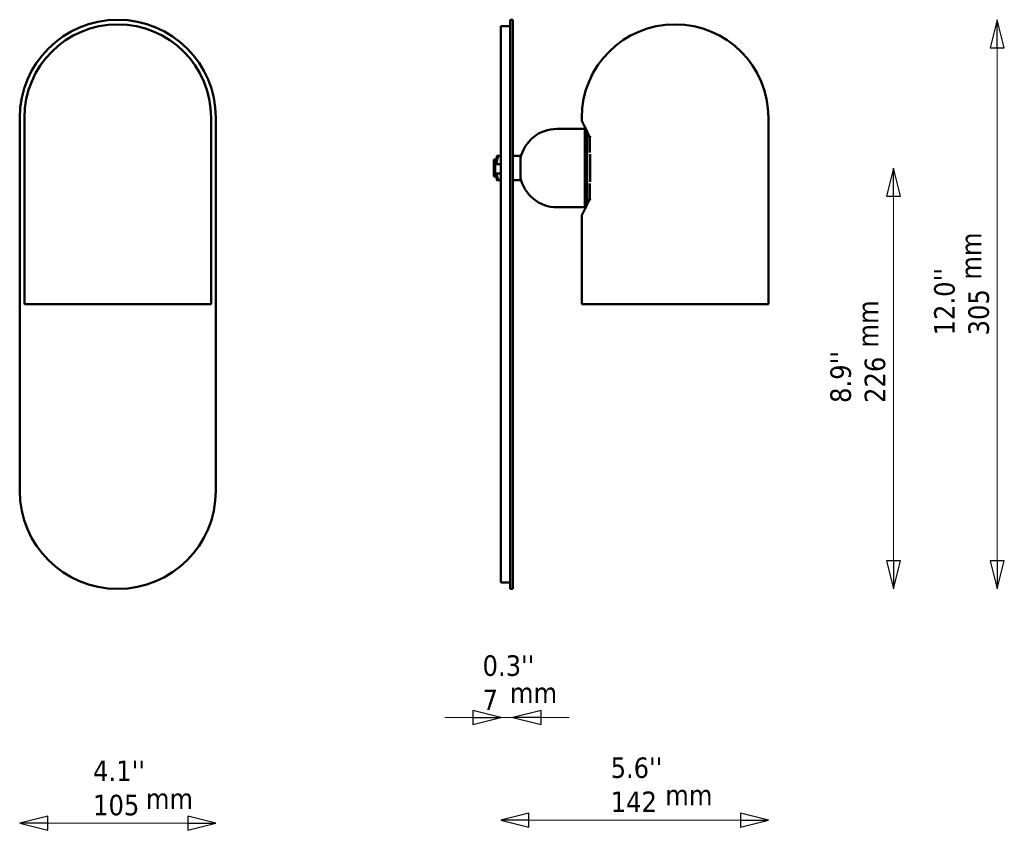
# Model space of a CAD drawing. Header units: millimetres. Extents: x 379 to 907, y 351 to 785.
import ezdxf

# ---------------------------------------------------------------- set-up
doc = ezdxf.new("R2010")
doc.units = ezdxf.units.MM
doc.header["$LTSCALE"] = 5
for name, color, linetype, lineweight in [('Symbol (ISO)', 7, 'Continuous', 25), ('Widoczne (ISO)', 7, 'Continuous', 50), ('Wymiar (ISO)', 7, 'Continuous', 25)]:
    doc.layers.add(name, color=color, linetype=linetype, lineweight=lineweight)
doc.styles.add('Tekst notatki (ISO)', font='tahoma.ttf')
doc.dimstyles.new('Domyślne (ISO)', dxfattribs={"dimscale": 5, "dimtxt": 2.2, "dimasz": 3, "dimexe": 3.175, "dimexo": 0, "dimgap": 0.762, "dimtad": 1, "dimdec": 1, "dimlfac": 0.03937, "dimzin": 0, "dimdsep": 46, "dimtxsty": 'Tekst notatki (ISO)', "dimblk": 'Filled-1', "dimcen": 0.09, "dimdle": 10, "dimclrd": 256, "dimclre": 256, "dimclrt": 256, "dimazin": 2, "dimtfac": 1, "dimtmove": 0, "dimatfit": 3, "dimfxl": 0, "dimtolj": 1, "dimlwd": 15, "dimlwe": 15, "dimarcsym": 0})

# ---------------------------------------------------------------- blocks, each defined once
blk = doc.blocks.new('Filled-1')
at = {"color": 0}
for p, q in [((0, 0), (-1, 0.25)), ((-1, 0.25), (-1, -0.25)), ((-1, 0), (0, 0)), ((-1, -0.25), (0, 0))]:
    blk.add_line(p, q, dxfattribs=at)
at = {"color": 0, "flags": 128}
blk.add_lwpolyline([(-1, -0.25), (0, 0), (-1, 0.25), (-1, -0.25)], dxfattribs=at)
at = {"color": 0}
blk.add_solid([(-1, -0.25), (0, 0), (-1, 0.25), (-1, -0.25)], dxfattribs=at)
blk = doc.blocks.new('*D5')
at = {"layer": 'Defpoints', "color": 0, "transparency": 16777216}
for p in [(379.47, 532.54), (484.47, 532.54), (484.47, 354.48)]:
    blk.add_point(p, dxfattribs=at)
at = {"layer": 'Wymiar (ISO)', "lineweight": 15, "transparency": 16777216}
blk.add_line((394.47, 354.48), (469.47, 354.48), dxfattribs=at)
at = {"layer": 'Wymiar (ISO)', "lineweight": 15, "transparency": 16777216, "xscale": 15, "yscale": 15, "zscale": 15, "rotation": 180}
blk.add_blockref('Filled-1', (379.47, 354.48), dxfattribs=at)
at = {"layer": 'Wymiar (ISO)', "lineweight": 15, "transparency": 16777216, "xscale": 15, "yscale": 15, "zscale": 15}
blk.add_blockref('Filled-1', (484.47, 354.48), dxfattribs=at)
at = {"layer": 'Wymiar (ISO)', "lineweight": 18, "transparency": 16777216, "insert": (418.77, 388.11), "char_height": 11, "attachment_point": 1, "style": 'Tekst notatki (ISO)'}
blk.add_mtext("\\A1;4.1''\\P105", dxfattribs=at)
blk = doc.blocks.new('*D6')
at = {"layer": 'Defpoints', "color": 0, "transparency": 16777216}
for p in [(637.11, 483.54), (643.61, 480.04), (637.11, 411.12)]:
    blk.add_point(p, dxfattribs=at)
at = {"layer": 'Wymiar (ISO)', "lineweight": 15, "transparency": 16777216}
for p, q in [((622.11, 411.12), (607.11, 411.12)), ((643.61, 411.12), (637.11, 411.12)), ((658.61, 411.12), (673.61, 411.12))]:
    blk.add_line(p, q, dxfattribs=at)
at = {"layer": 'Wymiar (ISO)', "lineweight": 15, "transparency": 16777216, "xscale": 15, "yscale": 15, "zscale": 15}
blk.add_blockref('Filled-1', (637.11, 411.12), dxfattribs=at)
at = {"layer": 'Wymiar (ISO)', "lineweight": 15, "transparency": 16777216, "xscale": 15, "yscale": 15, "zscale": 15, "rotation": 180}
blk.add_blockref('Filled-1', (643.61, 411.12), dxfattribs=at)
at = {"layer": 'Wymiar (ISO)', "lineweight": 18, "transparency": 16777216, "insert": (627.31, 444.49), "char_height": 11, "attachment_point": 1, "style": 'Tekst notatki (ISO)'}
blk.add_mtext("\\A1;0.3''\\P7", dxfattribs=at)
blk = doc.blocks.new('*D7')
at = {"layer": 'Defpoints', "color": 0, "transparency": 16777216}
for p in [(780.4, 632.54), (637.11, 532.54), (780.4, 356.24)]:
    blk.add_point(p, dxfattribs=at)
at = {"layer": 'Wymiar (ISO)', "lineweight": 15, "transparency": 16777216}
blk.add_line((652.11, 356.24), (765.4, 356.24), dxfattribs=at)
at = {"layer": 'Wymiar (ISO)', "lineweight": 15, "transparency": 16777216, "xscale": 15, "yscale": 15, "zscale": 15, "rotation": 180}
blk.add_blockref('Filled-1', (637.11, 356.24), dxfattribs=at)
at = {"layer": 'Wymiar (ISO)', "lineweight": 15, "transparency": 16777216, "xscale": 15, "yscale": 15, "zscale": 15}
blk.add_blockref('Filled-1', (780.4, 356.24), dxfattribs=at)
at = {"layer": 'Wymiar (ISO)', "lineweight": 18, "transparency": 16777216, "insert": (695.92, 389.76), "char_height": 11, "attachment_point": 1, "style": 'Tekst notatki (ISO)'}
blk.add_mtext("\\A1;\\fTahoma|b0|i0;{\\H10.9500;5.6''}\\P142", dxfattribs=at)
blk = doc.blocks.new('*D8')
at = {"layer": 'Defpoints', "color": 0, "transparency": 16777216}
for p in [(643.61, 785.04), (643.61, 480.04), (902.94, 480.04)]:
    blk.add_point(p, dxfattribs=at)
at = {"layer": 'Wymiar (ISO)', "lineweight": 15, "transparency": 16777216}
blk.add_line((902.94, 770.04), (902.94, 495.04), dxfattribs=at)
at = {"layer": 'Wymiar (ISO)', "lineweight": 15, "transparency": 16777216, "xscale": 15, "yscale": 15, "zscale": 15}
for p, rotation in [((902.94, 785.04), 90), ((902.94, 480.04), 270)]:
    blk.add_blockref('Filled-1', p, dxfattribs=dict(at, rotation=rotation))
at = {"layer": 'Wymiar (ISO)', "lineweight": 18, "transparency": 16777216, "insert": (869.11, 615.89), "char_height": 11, "attachment_point": 1, "rotation": 90, "style": 'Tekst notatki (ISO)'}
blk.add_mtext("\\A1;12.0''\\P305", dxfattribs=at)
blk = doc.blocks.new('*D9')
at = {"layer": 'Defpoints', "color": 0, "transparency": 16777216}
for p in [(647.61, 705.54), (643.61, 480.04), (847.42, 480.04)]:
    blk.add_point(p, dxfattribs=at)
at = {"layer": 'Wymiar (ISO)', "lineweight": 15, "transparency": 16777216}
blk.add_line((847.42, 690.54), (847.42, 495.04), dxfattribs=at)
at = {"layer": 'Wymiar (ISO)', "lineweight": 15, "transparency": 16777216, "xscale": 15, "yscale": 15, "zscale": 15}
for p, rotation in [((847.42, 705.54), 90), ((847.42, 480.04), 270)]:
    blk.add_blockref('Filled-1', p, dxfattribs=dict(at, rotation=rotation))
at = {"layer": 'Wymiar (ISO)', "lineweight": 18, "transparency": 16777216, "insert": (813.57, 579.71), "char_height": 11, "attachment_point": 1, "rotation": 90, "style": 'Tekst notatki (ISO)'}
blk.add_mtext("\\A1;8.9''\\P226", dxfattribs=at)

msp = doc.modelspace()

# ---------------------------------------------------------------- linework, layer by layer
at = {"layer": 'Widoczne (ISO)', "linetype": 'Continuous', "lineweight": 50}
for p, q in [((637.11, 732.54), (637.11, 781.54)), ((637.11, 781.54), (642.11, 781.54)), ((637.11, 732.54), (637.11, 532.54)), ((667.16, 726.54), (682.16, 726.54)), ((682.16, 684.54), (682.16, 726.54)), ((643.61, 712.04), (647.61, 712.04)), ((647.61, 699.04), (647.61, 712.04)), ((634.01, 707.54), (634.01, 705.54)), ((637.11, 707.54), (634.01, 707.54)), ((634.01, 702.54), (634.01, 705.54)), ((637.11, 702.54), (634.01, 702.54)), ((643.61, 699.04), (647.61, 699.04)), ((667.16, 684.54), (682.16, 684.54)), ((637.11, 483.54), (637.11, 532.54)), ((637.11, 483.54), (642.11, 483.54))]:
    msp.add_line(p, q, dxfattribs=at)
at = {"layer": 'Widoczne (ISO)'}
for p, q in [((642.11, 785.04), (642.11, 732.54)), ((643.61, 785.04), (642.11, 785.04)), ((643.61, 732.54), (643.61, 785.04)), ((379.47, 732.54), (379.47, 532.54)), ((381.97, 632.54), (381.97, 732.54)), ((481.97, 632.54), (481.97, 732.54)), ((484.47, 532.54), (484.47, 732.54)), ((642.11, 532.54), (642.11, 732.54)), ((643.61, 732.54), (643.61, 532.54)), ((680.4, 731.54), (680.4, 732.54)), ((780.4, 632.54), (780.4, 732.54)), ((683.4, 686.12), (683.4, 724.95)), ((684.84, 722.08), (684.84, 713.86)), ((635.01, 712.04), (635.01, 708.79)), ((637, 712.04), (636.01, 712.04)), ((684.9, 698.16), (684.9, 712.91)), ((633.31, 710.04), (633.31, 701.04)), ((634.31, 710.04), (633.31, 710.04)), ((634.31, 710.54), (634.31, 707.54)), ((635.01, 710.54), (634.31, 710.54)), ((635.01, 708.79), (635.01, 707.54)), ((634.31, 702.54), (634.31, 700.54)), ((635.01, 702.54), (635.01, 702.29)), ((635.01, 702.29), (635.01, 699.04)), ((634.31, 701.04), (633.31, 701.04)), ((635.01, 700.54), (634.31, 700.54)), ((637, 699.04), (636.01, 699.04)), ((684.84, 697.21), (684.84, 689)), ((680.4, 632.54), (680.4, 679.54)), ((481.97, 632.54), (381.97, 632.54)), ((780.4, 632.54), (680.4, 632.54)), ((642.11, 532.54), (642.11, 480.04)), ((643.61, 480.04), (643.61, 532.54)), ((643.61, 480.04), (642.11, 480.04))]:
    msp.add_line(p, q, dxfattribs=at)
for centre, radius, start, end in [((431.97, 732.54), 52.5, 0, 180), ((431.97, 732.54), 50, 0, 180), ((730.4, 732.54), 50, 0, 180), ((683.4, 731.54), 3, 180, 208.951), ((721.32, 694.95), 50, 140.7331, 141.5666), ((683.4, 721.21), 1.5, 17.3602, 22.0641), ((683.4, 689.87), 1.5, 337.9359, 342.6398), ((683.4, 679.54), 3, 151.049, 180), ((721.32, 716.13), 50, 218.4334, 219.2669), ((431.97, 532.54), 52.5, 180, 0)]:
    msp.add_arc(centre, radius, start, end, dxfattribs=at)
at = {"layer": 'Widoczne (ISO)', "linetype": 'Continuous', "lineweight": 50}
for centre, start, end in [((667.16, 706.54), 90, 167.8228), ((667.16, 704.54), 192.1772, 270)]:
    msp.add_arc(centre, 20, start, end, dxfattribs=at)
at = {"layer": 'Widoczne (ISO)'}
for points, knots in [([(680.78, 730.09), (680.78, 730.09), (680.85, 729.96), (681.12, 729.47), (681.32, 729.11), (681.82, 728.16), (682.12, 727.57), (682.81, 726.21), (683.18, 725.44), (683.97, 723.72), (684.38, 722.78), (684.79, 721.77)], [16.701745, 16.701745, 16.701745, 16.701745, 17.14808, 17.14808, 17.594414, 17.594414, 18.040749, 18.040749, 18.487084, 18.487084, 18.933419, 18.933419, 18.933419, 18.933419]), ([(684.84, 722.08), (684.84, 722.09), (684.84, 722.11), (684.84, 722.31), (684.87, 722.5), (684.92, 722.69), (684.93, 722.7), (684.93, 722.7)], [-0.07488439, -0.07488439, -0.07488439, -0.07488439, -0.06924515, -0.06924515, 0, 0, 0.00079847, 0.00079847, 0.00079847, 0.00079847]), ([(684.79, 689.3), (684.38, 688.29), (683.97, 687.35), (683.18, 685.64), (682.81, 684.86), (682.12, 683.5), (681.82, 682.92), (681.32, 681.97), (681.12, 681.6), (680.85, 681.11), (680.78, 680.99), (680.78, 680.99)], [14.470052, 14.470052, 14.470052, 14.470052, 14.916391, 14.916391, 15.362729, 15.362729, 15.809068, 15.809068, 16.255406, 16.255406, 16.701745, 16.701745, 16.701745, 16.701745]), ([(684.93, 688.38), (684.93, 688.38), (684.92, 688.38), (684.87, 688.57), (684.84, 688.76), (684.84, 688.97), (684.84, 688.98), (684.84, 689)], [-0.14043948, -0.14043948, -0.14043948, -0.14043948, -0.13964172, -0.13964172, -0.07045874, -0.07045874, -0.06482456, -0.06482456, -0.06482456, -0.06482456])]:
    msp.add_open_spline(points, degree=3, knots=knots, dxfattribs=at)
for points, weights in [([(636.01, 712.04), (635.01, 710.3), (635.01, 708.79)], [1.01617792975, 1.04631714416, 1]), ([(635.01, 712.04), (635.01, 712.04), (636.01, 712.04)], [1, 1.04631714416, 1.01617792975]), ([(637, 712.04), (637.06, 712.04), (637.11, 712.04)], [1.01617792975, 1.01776218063, 1.01913518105]), ([(637.11, 711.85), (637.06, 711.94), (637, 712.04)], [1.01913518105, 1.01776218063, 1.01617792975]), ([(635.01, 708.79), (635.01, 708.17), (635.17, 707.54)], [1, 1.01845640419, 1.02477265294]), ([(635.01, 702.54), (635.01, 702.41), (635.01, 702.29)], [1.00687773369, 1.00368021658, 1]), ([(635.01, 702.29), (635.01, 700.78), (636.01, 699.04)], [1, 1.04631714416, 1.01617792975]), ([(636.01, 699.04), (635.01, 699.04), (635.01, 699.04)], [1.01617792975, 1.04631714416, 1]), ([(637, 699.04), (637.06, 699.13), (637.11, 699.22)], [1.01617792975, 1.01776218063, 1.01913518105]), ([(637.11, 699.04), (637.06, 699.04), (637, 699.04)], [1.01913518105, 1.01776218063, 1.01617792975])]:
    msp.add_rational_spline(points, weights, degree=2, dxfattribs=at)

# ---------------------------------------------------------------- texts
at = {"layer": 'Symbol (ISO)', "char_height": 11, "width": 25.4052, "attachment_point": 1, "rotation": 90, "style": 'Tekst notatki (ISO)'}
for insert in [(883.33, 645.75), (828.18, 609.37)]:
    msp.add_mtext('\\fTahoma|b0|i0;mm', dxfattribs=dict(at, insert=insert))
at = {"layer": 'Symbol (ISO)', "char_height": 11, "width": 25.4052, "attachment_point": 1, "style": 'Tekst notatki (ISO)'}
for insert in [(641.96, 429.9), (447.03, 373.19), (725.12, 375.1)]:
    msp.add_mtext('\\fTahoma|b0|i0;mm', dxfattribs=dict(at, insert=insert))

# ---------------------------------------------------------------- dimensions: what is measured, and where the dimension line sits
at = {"layer": 'Wymiar (ISO)', "lineweight": 18}
for base, p1, p2, angle, text, override, picture, middle in [((902.94, 480.04), (643.61, 785.04), (643.61, 480.04), 90, "<>''\\P305", {"dimgap": 0.762, "dimdec": 1, "dimlfac": 0.03937, "dimpost": '\\X', "dimse1": 1, "dimse2": 1, "dimtol": 0, "dimlim": 0, "dimtp": 0, "dimtm": 0, "dimtdec": 2, "dimtofl": 0, "dimatfit": 1, "dimtvp": -0.25}, '*D8', (902.94, 632.54)), ((847.42, 480.04), (647.61, 705.54), (643.61, 480.04), 90, "<>''\\P226", {"dimgap": 0.762, "dimdec": 1, "dimlfac": 0.03937, "dimpost": '\\X', "dimse1": 1, "dimse2": 1, "dimtol": 0, "dimlim": 0, "dimtp": 0, "dimtm": 0, "dimtdec": 2, "dimtofl": 0, "dimatfit": 1, "dimtvp": -0.25}, '*D9', (847.42, 592.79)), ((780.4, 356.24), (637.11, 532.54), (780.4, 632.54), 180, "\\fTahoma|b0|i0;{\\H10.9500;<>''}\\P142", {"dimgap": 0.762, "dimdec": 1, "dimlfac": 0.03908, "dimpost": '\\X', "dimse1": 1, "dimse2": 1, "dimtol": 0, "dimlim": 0, "dimtp": 0, "dimtm": 0, "dimtdec": 2, "dimtofl": 0, "dimatfit": 1, "dimtvp": -0.25}, '*D7', (708.76, 356.24)), ((484.47, 354.48), (379.47, 532.54), (484.47, 532.54), 180, "<>''\\P105", {"dimgap": 0.762, "dimdec": 1, "dimlfac": 0.03937, "dimpost": '\\X', "dimse1": 1, "dimse2": 1, "dimtol": 0, "dimlim": 0, "dimtp": 0, "dimtm": 0, "dimtdec": 2, "dimtofl": 0, "dimatfit": 1, "dimtvp": -0.25}, '*D5', (431.97, 354.48)), ((637.11, 411.12), (643.61, 480.04), (637.11, 483.54), 180, "<>''\\P7", {"dimgap": 0.762, "dimdec": 1, "dimlfac": 0.03937, "dimpost": '\\X', "dimse1": 1, "dimse2": 1, "dimtol": 0, "dimlim": 0, "dimtp": 0, "dimtm": 0, "dimtdec": 2, "dimtofl": 1, "dimatfit": 1, "dimtvp": -0.25}, '*D6', (640.36, 411.12))]:
    dim = msp.add_linear_dim(base=base, p1=p1, p2=p2, angle=angle, text=text, dimstyle='Domyślne (ISO)', override=override, dxfattribs=at)
    dim.commit()
    dim.dimension.update_dxf_attribs({"geometry": picture, "text_midpoint": middle, "dimtype": 160})

doc.saveas('drawing.dxf')
